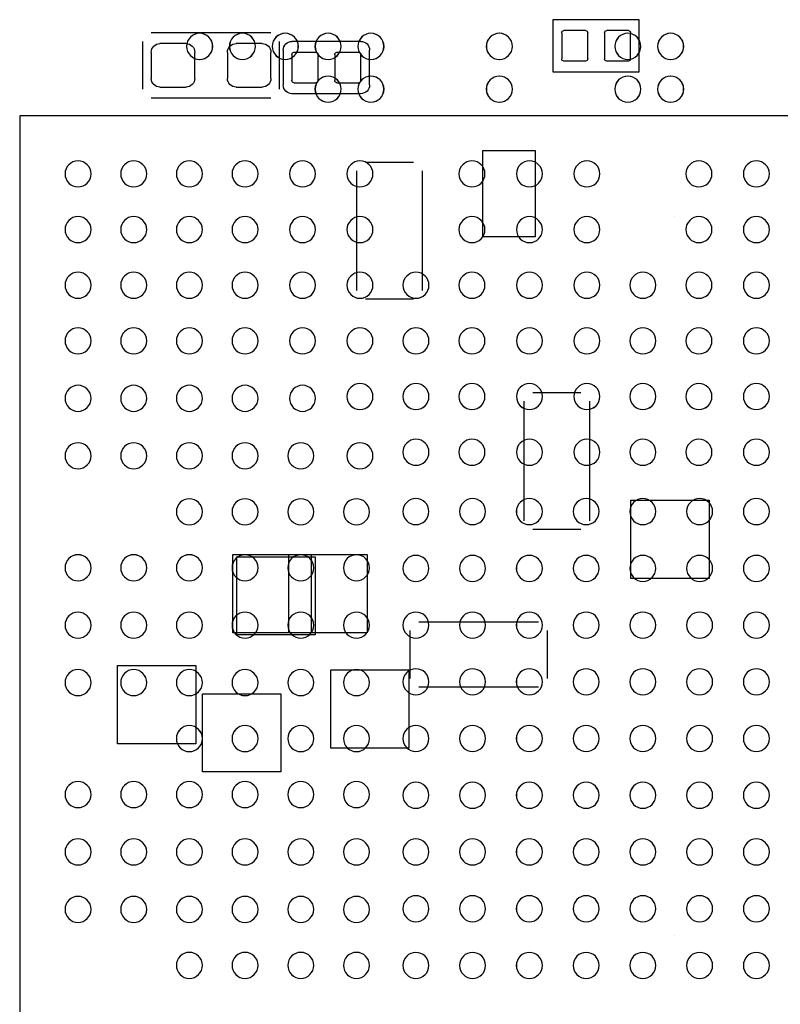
# Model space of a CAD drawing. Header units: inches. Extents: x -2.12 to 5.58, y -1.38 to 1.5.
# Tile 12 of 32: x -0.74 to -0.39, y -0.44 to 0.02. Entities that reach past the tile are written whole.
import ezdxf

# ---------------------------------------------------------------- set-up
doc = ezdxf.new("R2010")
doc.units = ezdxf.units.IN
doc.header["$MEASUREMENT"] = 0
for name, color, linetype in [('INTF_BLUE', 7, 'Continuous'), ('INTF_CYAN', 7, 'Continuous'), ('INTF_GREEN_1', 7, 'Continuous'), ('INTF_GREEN_3', 7, 'Continuous'), ('INTF_MAGENTA', 7, 'Continuous'), ('INTF_MAGENTA_1', 7, 'Continuous'), ('INTF_YELLOW_1', 7, 'Continuous'), ('INTF_YELLOW_2', 7, 'Continuous'), ('WHITE', 7, 'Continuous')]:
    doc.layers.add(name, color=color, linetype=linetype)

# ---------------------------------------------------------------- blocks, each defined once
blk = doc.blocks.new('98EA8F97E5111EFD411692EF2072D30E0DE05EA6$$$C906BBC760572095F726B39B13C9EDE80CDE5667')
at = {"color": 178}
for p, q in [((-11.1, -1.9, -1.6), (-11.1, -1.9, -1.8)), ((-15.3, -6.1, -1.6), (-15.3, -6.1, -1.8)), ((-11.1, -10.3, -1.6), (-11.1, -10.3, -1.8))]:
    blk.add_line(p, q, dxfattribs=at)
blk = doc.blocks.new('S70CR100_SOC_SKT')
at = {"color": 0}
blk.add_blockref('98EA8F97E5111EFD411692EF2072D30E0DE05EA6$$$C906BBC760572095F726B39B13C9EDE80CDE5667', (0, 0), dxfattribs=at)
blk = doc.blocks.new('DDD71C7C7C9CF9294EF7B95702A5EAB48181DBE0$$$B8A4396250C5687B1D31E70758B30729E1AC4426')
at = {"layer": 'INTF_MAGENTA', "color": 6}
for p, q in [((-221.673, -89.869), (-204.47, -89.869)), ((-204.47, -89.869), (-204.47, -107.072))]:
    blk.add_line(p, q, dxfattribs=at)
at = {"layer": 'WHITE', "color": 7}
for centre in [(-213.072, -90.549), (-212.401, -90.549), (-211.093, -90.549), (-210.422, -90.549), (-209.751, -90.549), (-208.443, -90.549), (-207.772, -90.549), (-207.101, -90.549), (-206.451, -90.549), (-205.801, -90.549), (-205.151, -90.549), (-213.072, -91.2), (-212.401, -91.2), (-211.093, -91.2), (-210.422, -91.2), (-209.751, -91.2), (-208.443, -91.2), (-207.772, -91.2), (-207.101, -91.2), (-206.451, -91.2), (-205.801, -91.2), (-205.151, -91.2), (-213.072, -91.85), (-212.401, -91.85), (-211.747, -91.85), (-211.093, -91.85), (-210.422, -91.85), (-209.751, -91.85), (-209.097, -91.85), (-208.443, -91.85), (-207.772, -91.85), (-207.101, -91.85), (-206.451, -91.85), (-205.801, -91.85), (-205.151, -91.85), (-213.072, -92.5), (-212.401, -92.5), (-211.747, -92.5), (-211.093, -92.5), (-210.422, -92.5), (-209.751, -92.5), (-209.097, -92.5), (-208.443, -92.5), (-207.772, -92.5), (-207.101, -92.5), (-206.451, -92.5), (-205.801, -92.5), (-205.151, -92.5), (-213.072, -93.15), (-212.401, -93.15), (-211.747, -93.15), (-211.093, -93.15), (-210.422, -93.15), (-209.751, -93.15), (-209.097, -93.15), (-208.443, -93.15), (-207.772, -93.171), (-207.101, -93.171), (-206.451, -93.171), (-205.801, -93.171), (-205.151, -93.171), (-213.072, -93.801), (-212.401, -93.801), (-211.747, -93.801), (-211.093, -93.801), (-210.422, -93.801), (-209.751, -93.801), (-209.097, -93.801), (-208.443, -93.842), (-207.752, -93.842), (-207.101, -93.842), (-206.451, -93.842), (-205.801, -93.842), (-205.151, -93.842), (-213.072, -94.494), (-212.409, -94.494), (-211.746, -94.494), (-211.084, -94.494), (-210.421, -94.494), (-209.758, -94.494), (-209.096, -94.494), (-208.402, -94.496), (-207.752, -94.496), (-207.101, -94.496), (-206.451, -94.496), (-213.072, -95.157), (-212.409, -95.157), (-211.746, -95.157), (-211.084, -95.157), (-210.421, -95.157), (-209.758, -95.157), (-209.096, -95.157), (-208.402, -95.15), (-207.752, -95.15), (-207.101, -95.15), (-206.451, -95.15), (-205.801, -95.15), (-205.151, -95.15), (-213.072, -95.82), (-212.409, -95.82), (-211.746, -95.82), (-211.084, -95.82), (-210.421, -95.82), (-209.758, -95.82), (-209.096, -95.82), (-208.402, -95.821), (-207.752, -95.821), (-207.101, -95.821), (-206.451, -95.821), (-205.801, -95.821), (-205.151, -95.821), (-213.072, -96.482), (-212.409, -96.482), (-211.746, -96.482), (-211.084, -96.482), (-210.421, -96.482), (-209.758, -96.482), (-209.096, -96.482), (-208.402, -96.492), (-207.752, -96.492), (-207.101, -96.492), (-206.451, -96.492), (-205.801, -96.492), (-205.151, -96.492), (-213.072, -97.145), (-212.409, -97.145), (-211.746, -97.145), (-211.084, -97.145), (-210.421, -97.145), (-209.758, -97.145), (-209.096, -97.145), (-208.402, -97.146), (-207.752, -97.146), (-207.101, -97.146), (-206.451, -97.146), (-208.402, -97.8), (-207.752, -97.8), (-207.101, -97.8), (-206.451, -97.8), (-205.801, -97.8), (-205.151, -97.8), (-213.072, -97.808), (-212.409, -97.808), (-211.746, -97.808), (-211.084, -97.808), (-210.421, -97.808), (-209.758, -97.808), (-209.096, -97.808), (-213.072, -98.47), (-212.409, -98.47), (-211.746, -98.47), (-211.084, -98.47), (-210.421, -98.47), (-209.758, -98.47), (-209.096, -98.47), (-208.402, -98.47), (-207.752, -98.47), (-207.101, -98.47), (-206.451, -98.47), (-205.801, -98.47), (-205.151, -98.47), (-213.072, -99.133), (-212.409, -99.133), (-211.746, -99.133), (-211.084, -99.133), (-210.421, -99.133), (-209.758, -99.133), (-209.096, -99.133), (-208.402, -99.141), (-207.752, -99.141), (-207.101, -99.141), (-206.451, -99.141), (-205.801, -99.141), (-205.151, -99.141), (-213.072, -99.796), (-212.409, -99.796), (-211.746, -99.796), (-211.084, -99.796), (-210.421, -99.796), (-209.758, -99.796), (-209.096, -99.796), (-208.402, -99.795), (-207.752, -99.795), (-207.101, -99.795), (-206.451, -99.795)]:
    blk.add_circle(centre, 0.152, dxfattribs=at)
blk = doc.blocks.new('S70CR100-TOP')
at = {"color": 0}
blk.add_blockref('DDD71C7C7C9CF9294EF7B95702A5EAB48181DBE0$$$B8A4396250C5687B1D31E70758B30729E1AC4426', (0, 0), dxfattribs=at)
blk = doc.blocks.new('3873F21D59116B9BB77B534D235B23D2048C078A$$$B8A4396250C5687B1D31E70758B30729E1AC4426')
at = {"layer": 'INTF_BLUE', "color": 5}
for p, q in [((-210.4898, -90.2756), (-210.4898, -91.2836)), ((-209.8802, -90.2756), (-210.4898, -90.2756)), ((-209.8802, -91.2836), (-209.8802, -90.2756)), ((-209.169, -90.5129), (-209.169, -91.9099)), ((-208.5086, -90.4113), (-209.0674, -90.4113)), ((-208.407, -91.9099), (-208.407, -90.5129)), ((-210.4898, -91.2836), (-209.8802, -91.2836)), ((-209.0674, -92.0115), (-208.5086, -92.0115)), ((-210.4644, -93.1037), (-211.0232, -93.1037)), ((-211.1248, -93.2053), (-211.1248, -94.6023)), ((-210.3628, -94.6023), (-210.3628, -93.2053)), ((-212.5216, -94.3612), (-212.5216, -95.2752)), ((-211.6076, -94.3612), (-212.5216, -94.3612)), ((-211.6076, -95.2752), (-211.6076, -94.3612)), ((-211.0232, -94.7039), (-210.4644, -94.7039)), ((-207.6147, -94.9962), (-208.5287, -94.9962)), ((-208.5287, -94.9962), (-208.5287, -95.9102)), ((-206.9594, -94.9962), (-207.8734, -94.9962)), ((-207.8734, -94.9962), (-207.8734, -95.9102)), ((-207.6147, -95.9102), (-207.6147, -94.9962)), ((-206.9594, -95.9102), (-206.9594, -94.9962)), ((-212.5216, -95.2752), (-211.6076, -95.2752)), ((-209.1309, -95.7834), (-210.5279, -95.7834)), ((-210.6295, -95.885), (-210.6295, -96.4438)), ((-209.0293, -96.4438), (-209.0293, -95.885)), ((-208.5287, -95.9102), (-207.6147, -95.9102)), ((-207.8734, -95.9102), (-206.9594, -95.9102)), ((-208.1024, -96.3424), (-209.0164, -96.3424)), ((-209.0164, -96.3424), (-209.0164, -97.2564)), ((-208.1024, -97.2564), (-208.1024, -96.3424)), ((-210.5279, -96.5454), (-209.1309, -96.5454)), ((-209.0164, -97.2564), (-208.1024, -97.2564))]:
    blk.add_line(p, q, dxfattribs=at)
at = {"layer": 'INTF_MAGENTA_1', "color": 6}
for centre in [(-212.0714, -89.0592), (-211.5714, -89.0592), (-210.0714, -89.0592), (-208.5714, -89.0592), (-208.0714, -89.0592), (-207.5714, -89.0592), (-207.0714, -89.0592), (-206.5714, -89.0592), (-212.0714, -89.5592), (-211.5714, -89.5592), (-210.0714, -89.5592), (-208.5714, -89.5592), (-208.0714, -89.5592)]:
    blk.add_circle(centre, 0.1524, dxfattribs=at)
blk = doc.blocks.new('S70CR100-BOT')
at = {"color": 0}
blk.add_blockref('3873F21D59116B9BB77B534D235B23D2048C078A$$$B8A4396250C5687B1D31E70758B30729E1AC4426', (0, 0), dxfattribs=at)
blk = doc.blocks.new('31673240982F5778DC3FB12357F58391CCFCB263$$$B8A4396250C5687B1D31E70758B30729E1AC4426')
at = {"layer": 'INTF_CYAN', "color": 4}
for centre in [(-212.0714, -89.0592), (-211.5714, -89.0592), (-210.0714, -89.0592), (-208.5714, -89.0592), (-208.0714, -89.0592), (-207.5714, -89.0592), (-207.0714, -89.0592), (-206.5714, -89.0592), (-212.0714, -89.5592), (-211.5714, -89.5592), (-210.0714, -89.5592), (-208.5714, -89.5592), (-208.0714, -89.5592)]:
    blk.add_circle(centre, 0.1524, dxfattribs=at)
at = {"layer": 'INTF_GREEN_1', "color": 3}
for p, q in [((-212.5216, -94.3612), (-212.5216, -95.2752)), ((-211.6076, -94.3612), (-212.5216, -94.3612)), ((-211.6076, -95.2752), (-211.6076, -94.3612)), ((-207.0051, -95.0216), (-207.9191, -95.0216)), ((-207.9191, -95.0216), (-207.9191, -95.9356)), ((-207.0051, -95.9356), (-207.0051, -95.0216)), ((-212.5216, -95.2752), (-211.6076, -95.2752)), ((-207.9191, -95.9356), (-207.0051, -95.9356)), ((-205.6132, -96.2916), (-206.5272, -96.2916)), ((-206.5272, -96.2916), (-206.5272, -97.2056)), ((-205.6132, -97.2056), (-205.6132, -96.2916)), ((-206.6038, -96.6218), (-207.5178, -96.6218)), ((-207.5178, -96.6218), (-207.5178, -97.5358)), ((-206.6038, -97.5358), (-206.6038, -96.6218)), ((-206.5272, -97.2056), (-205.6132, -97.2056)), ((-207.5178, -97.5358), (-206.6038, -97.5358))]:
    blk.add_line(p, q, dxfattribs=at)
at = {"layer": 'INTF_YELLOW_2', "color": 2}
for p, q in [((-211.6076, -94.3612), (-212.5216, -94.3612)), ((-212.5216, -94.3612), (-212.5216, -95.2752)), ((-211.6076, -95.2752), (-211.6076, -94.3612)), ((-207.9191, -95.0216), (-207.9191, -95.9356)), ((-207.0051, -95.0216), (-207.9191, -95.0216)), ((-207.0051, -95.9356), (-207.0051, -95.0216)), ((-212.5216, -95.2752), (-211.6076, -95.2752)), ((-207.9191, -95.9356), (-207.0051, -95.9356)), ((-206.5272, -96.2916), (-206.5272, -97.2056)), ((-205.6132, -96.2916), (-206.5272, -96.2916)), ((-205.6132, -97.2056), (-205.6132, -96.2916)), ((-207.5178, -96.6218), (-207.5178, -97.5358)), ((-206.6038, -96.6218), (-207.5178, -96.6218)), ((-206.6038, -97.5358), (-206.6038, -96.6218)), ((-206.5272, -97.2056), (-205.6132, -97.2056)), ((-207.5178, -97.5358), (-206.6038, -97.5358))]:
    blk.add_line(p, q, dxfattribs=at)
blk = doc.blocks.new('S70CR110-BOT')
at = {"color": 0}
blk.add_blockref('31673240982F5778DC3FB12357F58391CCFCB263$$$B8A4396250C5687B1D31E70758B30729E1AC4426', (0, 0), dxfattribs=at)
blk = doc.blocks.new('FE1B2A364973CD4E62792E9A41617DEF1B491828$$$B8A4396250C5687B1D31E70758B30729E1AC4426')
at = {"layer": 'INTF_GREEN_3', "color": 3}
for p, q in [((-211.603, -89.205), (-211.603, -88.9)), ((-211.578, -88.875), (-211.324, -88.875)), ((-211.299, -88.9), (-211.299, -89.205)), ((-211.103, -89.205), (-211.103, -88.9)), ((-211.078, -88.875), (-210.824, -88.875)), ((-210.799, -88.9), (-210.799, -89.205)), ((-207.302, -89.027), (-206.997, -89.027)), ((-206.413, -89.027), (-206.108, -89.027)), ((-208.428, -89.129), (-208.174, -89.129)), ((-207.928, -89.129), (-207.674, -89.129)), ((-207.404, -89.433), (-207.404, -89.129)), ((-206.896, -89.129), (-206.896, -89.433)), ((-206.515, -89.433), (-206.515, -89.129)), ((-206.007, -89.129), (-206.007, -89.433)), ((-211.324, -89.23), (-211.578, -89.23)), ((-210.824, -89.23), (-211.078, -89.23)), ((-208.454, -89.459), (-208.454, -89.154)), ((-208.149, -89.154), (-208.149, -89.459)), ((-207.954, -89.459), (-207.954, -89.154)), ((-207.649, -89.154), (-207.649, -89.459)), ((-208.174, -89.484), (-208.428, -89.484)), ((-207.674, -89.484), (-207.928, -89.484)), ((-206.997, -89.535), (-207.302, -89.535)), ((-206.108, -89.535), (-206.413, -89.535))]:
    blk.add_line(p, q, dxfattribs=at)
for centre in [(-213.072, -90.549), (-212.401, -90.549), (-211.093, -90.549), (-210.422, -90.549), (-209.751, -90.549), (-208.443, -90.549), (-207.772, -90.549), (-207.101, -90.549), (-206.451, -90.549), (-205.801, -90.549), (-205.151, -90.549), (-213.072, -91.2), (-212.401, -91.2), (-211.093, -91.2), (-210.422, -91.2), (-209.751, -91.2), (-208.443, -91.2), (-207.772, -91.2), (-207.101, -91.2), (-206.451, -91.2), (-205.801, -91.2), (-205.151, -91.2), (-213.072, -91.85), (-212.401, -91.85), (-211.747, -91.85), (-211.093, -91.85), (-210.422, -91.85), (-209.751, -91.85), (-209.097, -91.85), (-208.443, -91.85), (-207.772, -91.85), (-207.101, -91.85), (-206.451, -91.85), (-205.801, -91.85), (-205.151, -91.85), (-213.072, -92.5), (-212.401, -92.5), (-211.747, -92.5), (-211.093, -92.5), (-210.422, -92.5), (-209.751, -92.5), (-209.097, -92.5), (-208.443, -92.5), (-207.772, -92.5), (-207.101, -92.5), (-206.451, -92.5), (-205.801, -92.5), (-205.151, -92.5), (-213.072, -93.15), (-212.401, -93.15), (-211.747, -93.15), (-211.093, -93.15), (-210.422, -93.15), (-209.751, -93.15), (-209.097, -93.15), (-208.443, -93.15), (-207.772, -93.171), (-207.101, -93.171), (-206.451, -93.171), (-205.801, -93.171), (-205.151, -93.171), (-213.072, -93.801), (-212.401, -93.801), (-211.747, -93.801), (-211.093, -93.801), (-210.422, -93.801), (-209.751, -93.801), (-209.097, -93.801), (-208.443, -93.842), (-207.752, -93.842), (-207.101, -93.842), (-206.451, -93.842), (-205.801, -93.842), (-205.151, -93.842), (-213.072, -94.494), (-212.409, -94.494), (-211.746, -94.494), (-211.084, -94.494), (-210.421, -94.494), (-209.758, -94.494), (-209.096, -94.494), (-208.402, -94.496), (-207.752, -94.496), (-207.101, -94.496), (-206.451, -94.496), (-213.072, -95.157), (-212.409, -95.157), (-211.746, -95.157), (-211.084, -95.157), (-210.421, -95.157), (-209.758, -95.157), (-209.096, -95.157), (-208.402, -95.15), (-207.752, -95.15), (-207.101, -95.15), (-206.451, -95.15), (-205.801, -95.15), (-205.151, -95.15), (-213.072, -95.82), (-212.409, -95.82), (-211.746, -95.82), (-211.084, -95.82), (-210.421, -95.82), (-209.758, -95.82), (-209.096, -95.82), (-208.402, -95.821), (-207.752, -95.821), (-207.101, -95.821), (-206.451, -95.821), (-205.801, -95.821), (-205.151, -95.821), (-213.072, -96.482), (-212.409, -96.482), (-211.746, -96.482), (-211.084, -96.482), (-210.421, -96.482), (-209.758, -96.482), (-209.096, -96.482), (-208.402, -96.492), (-207.752, -96.492), (-207.101, -96.492), (-206.451, -96.492), (-205.801, -96.492), (-205.151, -96.492), (-213.072, -97.145), (-212.409, -97.145), (-211.746, -97.145), (-211.084, -97.145), (-210.421, -97.145), (-209.758, -97.145), (-209.096, -97.145), (-208.402, -97.146), (-207.752, -97.146), (-207.101, -97.146), (-206.451, -97.146), (-208.402, -97.8), (-207.752, -97.8), (-207.101, -97.8), (-206.451, -97.8), (-205.801, -97.8), (-205.151, -97.8), (-213.072, -97.808), (-212.409, -97.808), (-211.746, -97.808), (-211.084, -97.808), (-210.421, -97.808), (-209.758, -97.808), (-209.096, -97.808), (-213.072, -98.47), (-212.409, -98.47), (-211.746, -98.47), (-211.084, -98.47), (-210.421, -98.47), (-209.758, -98.47), (-209.096, -98.47), (-208.402, -98.47), (-207.752, -98.47), (-207.101, -98.47), (-206.451, -98.47), (-205.801, -98.47), (-205.151, -98.47), (-213.072, -99.133), (-212.409, -99.133), (-211.746, -99.133), (-211.084, -99.133), (-210.421, -99.133), (-209.758, -99.133), (-209.096, -99.133), (-208.402, -99.141), (-207.752, -99.141), (-207.101, -99.141), (-206.451, -99.141), (-205.801, -99.141), (-205.151, -99.141), (-213.072, -99.796), (-212.409, -99.796), (-211.746, -99.796), (-211.084, -99.796), (-210.421, -99.796), (-209.758, -99.796), (-209.096, -99.796), (-208.402, -99.795), (-207.752, -99.795), (-207.101, -99.795), (-206.451, -99.795)]:
    blk.add_circle(centre, 0.152, dxfattribs=at)
for centre, radius, start, end in [((-211.578, -88.9), 0.0254, 90, 180), ((-211.324, -88.9), 0.0254, 360, 90), ((-211.078, -88.9), 0.0254, 90, 180), ((-210.824, -88.9), 0.0254, 360, 90), ((-207.302, -89.129), 0.102, 90, 180), ((-206.997, -89.129), 0.102, 360, 90), ((-206.413, -89.129), 0.102, 90, 180), ((-206.108, -89.129), 0.102, 360, 90), ((-208.428, -89.154), 0.0254, 90, 180), ((-208.174, -89.154), 0.0254, 360, 90), ((-207.928, -89.154), 0.0254, 90, 180), ((-207.674, -89.154), 0.0254, 360, 90), ((-211.578, -89.205), 0.0254, 180, 270), ((-211.324, -89.205), 0.0254, 270, 0), ((-211.078, -89.205), 0.0254, 180, 270), ((-210.824, -89.205), 0.0254, 270, 0), ((-208.428, -89.459), 0.0254, 180, 270), ((-208.174, -89.459), 0.0254, 270, 0), ((-207.928, -89.459), 0.0254, 180, 270), ((-207.674, -89.459), 0.0254, 270, 0), ((-207.302, -89.433), 0.102, 180, 270), ((-206.997, -89.433), 0.102, 270, 0), ((-206.413, -89.433), 0.102, 180, 270), ((-206.108, -89.433), 0.102, 270, 0)]:
    blk.add_arc(centre, radius, start, end, dxfattribs=at)
at = {"layer": 'INTF_YELLOW_1', "color": 2}
for p, q in [((-211.705, -89.357), (-211.705, -88.748)), ((-211.705, -88.748), (-210.697, -88.748)), ((-210.697, -88.748), (-210.697, -89.357)), ((-207.404, -88.9), (-206.007, -88.9)), ((-208.454, -89.002), (-207.649, -89.002)), ((-207.505, -89.56), (-207.505, -89.002)), ((-205.905, -89.002), (-205.905, -89.56)), ((-208.555, -89.51), (-208.555, -89.103)), ((-207.547, -89.103), (-207.547, -89.51)), ((-210.697, -89.357), (-211.705, -89.357)), ((-207.649, -89.611), (-208.454, -89.611)), ((-206.007, -89.662), (-207.404, -89.662)), ((-221.673, -89.869), (-204.47, -89.869)), ((-204.47, -89.869), (-204.47, -107.072))]:
    blk.add_line(p, q, dxfattribs=at)
for centre, start, end in [((-208.454, -89.103), 90, 180), ((-207.649, -89.103), 360, 90), ((-208.454, -89.51), 180, 270), ((-207.649, -89.51), 270, 0)]:
    blk.add_arc(centre, 0.102, start, end, dxfattribs=at)
blk = doc.blocks.new('S70CR110-TOP')
at = {"color": 0}
blk.add_blockref('FE1B2A364973CD4E62792E9A41617DEF1B491828$$$B8A4396250C5687B1D31E70758B30729E1AC4426', (0, 0), dxfattribs=at)
blk = doc.blocks.new('S70CR100_STACK_ASSY_ASM')
at = {"color": 0, "extrusion": (0, 0, -1), "rotation": 1.14827544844e-05}
blk.add_blockref('S70CR100-TOP', (223.214, 89.15), dxfattribs=at)
at = {"color": 0, "extrusion": (0, 0, -1)}
for name, p in [('S70CR110-BOT', (223.214, 89.15, -1)), ('S70CR100-BOT', (223.215, 89.15, -1)), ('S70CR110-TOP', (223.214, 89.15))]:
    blk.add_blockref(name, p, dxfattribs=at)
at = {"color": 0}
blk.add_blockref('S70CR100_SOC_SKT', (0, 0), dxfattribs=at)

msp = doc.modelspace()

# ---------------------------------------------------------------- block references
at = {"xscale": 0.0393700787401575, "yscale": 0.0393700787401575, "zscale": 0.0393700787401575}
msp.add_blockref('S70CR100_STACK_ASSY_ASM', (0, 0), dxfattribs=at)

doc.saveas('drawing.dxf')
